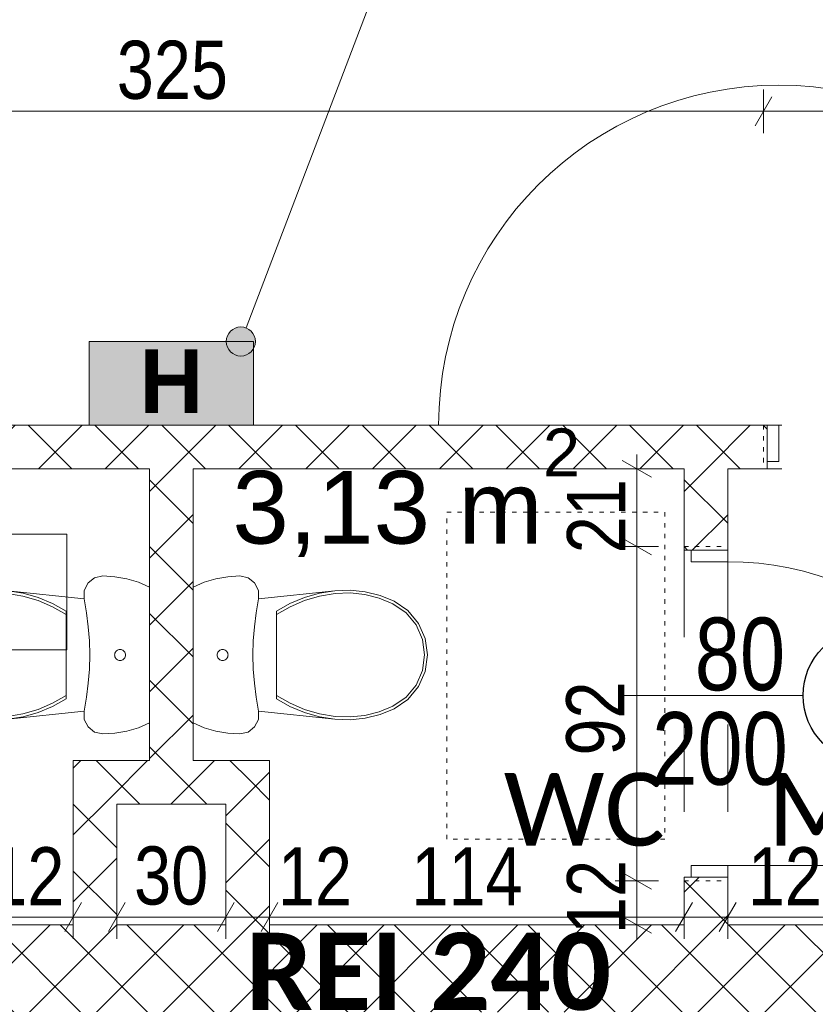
# Model space of a CAD drawing. Header units: centimetres. Extents: x 18292 to 3593338517, y 11794 to 62103.
# Tile 116 of 147: x 1796684198 to 1796684417, y 56261 to 56532. Entities that reach past the tile are written whole.
import ezdxf

# ---------------------------------------------------------------- set-up
doc = ezdxf.new("R2010")
doc.units = ezdxf.units.CM
doc.header["$MEASUREMENT"] = 0
doc.linetypes.add('Kreski-Szerokie', pattern=[3, 1.2, -1.8])
doc.linetypes.add('Przerywana', pattern=[48, 24, -24])
for name, color, linetype in [('499-Wymiary i opisy', 7, 'Continuous'), ('__PROJEKTOWANE', 7, 'Continuous'), ('MF_OKNA', 7, 'Continuous'), ('MF_WIDOK', 7, 'Continuous')]:
    doc.layers.add(name, color=color, linetype=linetype)
doc.styles.add('GENERATED_STYLE_2', font='txt')
doc.styles.add('GENERATED_STYLE_4', font='txt')
doc.styles.add('GENERATED_STYLE_6', font='txt')
doc.styles.add('GENERATED_STYLE_7', font='txt')
doc.styles.add('GENERATED_STYLE_8', font='txt')
doc.dimstyles.new('GENERATED_STYLE__1', dxfattribs={"dimtxt": 16, "dimasz": 6.08, "dimexe": 0.18, "dimexo": 0.0625, "dimgap": 0.09, "dimtad": 1, "dimtih": 1, "dimtoh": 1, "dimdec": 0, "dimzin": 0, "dimdsep": 46, "dimtxsty": 'GENERATED_STYLE_4', "dimblk": 'ARROWHEAD_2', "dimblk1": 'ARROWHEAD_2', "dimblk2": 'ARROWHEAD_2', "dimcen": 0.09, "dimse1": 1, "dimse2": 1, "dimclrd": 7, "dimclre": 7, "dimclrt": 7, "dimadec": 0, "dimazin": 0, "dimtfac": 1, "dimtdec": 4, "dimtmove": 0, "dimatfit": 3, "dimfxl": 0, "dimtolj": 1, "dimtzin": 0, "dimarcsym": 0})
doc.dimstyles.new('GENERATED_STYLE__2', dxfattribs={"dimtxt": 16, "dimasz": 6.08, "dimexe": 0.18, "dimexo": 0.0625, "dimgap": 0.09, "dimtad": 1, "dimtih": 1, "dimtoh": 1, "dimdec": 0, "dimzin": 0, "dimdsep": 46, "dimtxsty": 'GENERATED_STYLE_4', "dimblk": 'ARROWHEAD_2', "dimblk1": 'ARROWHEAD_2', "dimblk2": 'ARROWHEAD_2', "dimcen": 0.09, "dimse1": 1, "dimse2": 1, "dimclrd": 7, "dimclre": 7, "dimclrt": 7, "dimadec": 0, "dimazin": 0, "dimtfac": 1, "dimtdec": 4, "dimtmove": 2, "dimatfit": 3, "dimfxl": 0, "dimtolj": 1, "dimtzin": 0, "dimarcsym": 0})
doc.dimstyles.new('GENERATED_STYLE__3', dxfattribs={"dimtxt": 16, "dimasz": 6.08, "dimexe": 0.18, "dimexo": 0.0625, "dimgap": 0.09, "dimtad": 1, "dimdec": 0, "dimzin": 0, "dimdsep": 46, "dimtxsty": 'GENERATED_STYLE_4', "dimblk": 'ARROWHEAD_2', "dimblk1": 'ARROWHEAD_2', "dimblk2": 'ARROWHEAD_2', "dimcen": 0.09, "dimse1": 1, "dimse2": 1, "dimclrd": 7, "dimclre": 7, "dimclrt": 7, "dimadec": 0, "dimazin": 0, "dimtfac": 1, "dimtdec": 4, "dimtmove": 2, "dimatfit": 3, "dimfxl": 0, "dimtolj": 1, "dimtzin": 0, "dimarcsym": 0})
pattern_1 = [(45, (1801523908.342, 3898003.605), (-9.192387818, 9.192387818), []), (135, (1801523908.342, 3898003.605), (9.192387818, 9.192387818), [])]

# ---------------------------------------------------------------- blocks, each defined once
blk = doc.blocks.new('Drzwi metalowe 21')
at = {"layer": '__PROJEKTOWANE', "color": 150, "linetype": 'Continuous', "lineweight": 13}
for p, q in [((-50, 0), (-54.3, 0)), ((-50, 0), (-54.3, 0)), ((-50, 0), (-50, -10)), ((-50, 0), (-50, -10)), ((50, 0), (50, -10)), ((50, 0), (50, -10)), ((50, 0), (54.3, 0)), ((50, 0), (54.3, 0)), ((-50, -10), (-50, -12)), ((-50, -10), (-50, -12)), ((50, -10), (50, -12)), ((50, -10), (50, -12)), ((-50, -12), (-54.3, -12)), ((-50, -12), (-54.3, -12)), ((50, -12), (54.3, -12)), ((50, -12), (54.3, -12))]:
    blk.add_line(p, q, dxfattribs=at)
at = {"layer": '__PROJEKTOWANE', "color": 7, "linetype": 'Przerywana', "lineweight": 13}
for p, q in [((-50, 0), (50, 0)), ((-50, -12), (50, -12))]:
    blk.add_line(p, q, dxfattribs=at)
at = {"layer": '__PROJEKTOWANE', "color": 7, "linetype": 'Continuous', "lineweight": 15}
for p, q in [((-46.8, 0), (-50, 0)), ((-50, 0), (-50, -10)), ((-46.8, -10), (-46.8, 0)), ((50, 0), (46.8, 0)), ((46.8, 0), (46.8, -10)), ((50, -10), (50, 0)), ((-50, -10), (-46.8, -10)), ((46.8, -10), (50, -10))]:
    blk.add_line(p, q, dxfattribs=at)
at = {"layer": '__PROJEKTOWANE', "color": 7, "linetype": 'Continuous', "lineweight": 13}
blk.add_line((46.8, 0), (140.4, 0), dxfattribs=at)
blk.add_arc((46.8, 0), 93.6, 0, 180, dxfattribs=at)
blk = doc.blocks.new('Drzwi metalowe 21_3')
at = {"layer": '__PROJEKTOWANE', "color": 7, "linetype": 'Continuous', "lineweight": 13}
blk.add_line((41.8, 0), (41.8, 83.6), dxfattribs=at)
at = {"layer": '__PROJEKTOWANE', "color": 150, "linetype": 'Continuous', "lineweight": 13}
for p, q in [((-45, 0), (-49.3, 0)), ((-45, 0), (-49.3, 0)), ((-45, 0), (-45, -10)), ((-45, 0), (-45, -10)), ((45, 0), (45, -10)), ((45, 0), (45, -10)), ((45, 0), (49.3, 0)), ((45, 0), (49.3, 0)), ((-45, -10), (-45, -12)), ((-45, -10), (-45, -12)), ((45, -10), (45, -12)), ((45, -10), (45, -12)), ((-45, -12), (-49.3, -12)), ((-45, -12), (-49.3, -12)), ((45, -12), (49.3, -12)), ((45, -12), (49.3, -12))]:
    blk.add_line(p, q, dxfattribs=at)
at = {"layer": '__PROJEKTOWANE', "color": 7, "linetype": 'Przerywana', "lineweight": 13}
for p, q in [((-45, 0), (45, 0)), ((-45, -12), (45, -12))]:
    blk.add_line(p, q, dxfattribs=at)
at = {"layer": '__PROJEKTOWANE', "color": 7, "linetype": 'Continuous', "lineweight": 15}
for p, q in [((-41.8, 0), (-45, 0)), ((-45, 0), (-45, -10)), ((-41.8, -10), (-41.8, 0)), ((45, 0), (41.8, 0)), ((41.8, 0), (41.8, -10)), ((45, -10), (45, 0)), ((-45, -10), (-41.8, -10)), ((41.8, -10), (45, -10))]:
    blk.add_line(p, q, dxfattribs=at)
at = {"layer": '__PROJEKTOWANE', "color": 7, "linetype": 'Continuous', "lineweight": 13}
blk.add_arc((41.8, 0), 83.6, 90, 180, dxfattribs=at)
blk = doc.blocks.new('WC 1 LT 65')
at = {"layer": '__PROJEKTOWANE', "color": 5, "linetype": 'Continuous', "lineweight": 13}
for p, q in [((-18.68, 64.5), (-20.01, 61.45)), ((18.68, 64.5), (-18.68, 64.5)), ((20.01, 61.45), (18.68, 64.5)), ((-20.01, 61.45), (-20.97, 58.26)), ((20.97, 58.26), (20.01, 61.45)), ((-20.97, 58.26), (-21.55, 54.98)), ((-1.41, 56.91), (-1.48, 56.66)), ((-1.3, 57.15), (-1.41, 56.91)), ((-1.15, 57.36), (-1.3, 57.15)), ((-0.96, 57.55), (-1.15, 57.36)), ((-0.75, 57.7), (-0.96, 57.55)), ((-0.51, 57.81), (-0.75, 57.7)), ((-0.26, 57.88), (-0.51, 57.81)), ((0, 57.9), (-0.26, 57.88)), ((0.26, 57.88), (0, 57.9)), ((0.51, 57.81), (0.26, 57.88)), ((0.75, 57.7), (0.51, 57.81)), ((0.96, 57.55), (0.75, 57.7)), ((1.15, 57.36), (0.96, 57.55)), ((1.3, 57.15), (1.15, 57.36)), ((1.41, 56.91), (1.3, 57.15)), ((1.48, 56.66), (1.41, 56.91)), ((21.55, 54.98), (20.97, 58.26)), ((-21.55, 54.98), (-21.75, 51.65)), ((-1.48, 56.66), (-1.5, 56.4)), ((-1.5, 56.4), (-1.48, 56.14)), ((-1.48, 56.14), (-1.41, 55.89)), ((-1.41, 55.89), (-1.3, 55.65)), ((-1.3, 55.65), (-1.15, 55.44)), ((-1.15, 55.44), (-0.96, 55.25)), ((-0.96, 55.25), (-0.75, 55.1)), ((-0.75, 55.1), (-0.51, 54.99)), ((-0.51, 54.99), (-0.26, 54.92)), ((-0.26, 54.92), (0, 54.9)), ((0, 54.9), (0.26, 54.92)), ((0.26, 54.92), (0.51, 54.99)), ((0.51, 54.99), (0.75, 55.1)), ((0.75, 55.1), (0.96, 55.25)), ((0.96, 55.25), (1.15, 55.44)), ((1.15, 55.44), (1.3, 55.65)), ((1.3, 55.65), (1.41, 55.89)), ((1.41, 55.89), (1.48, 56.14)), ((1.5, 56.4), (1.48, 56.66)), ((1.48, 56.14), (1.5, 56.4)), ((21.75, 51.65), (21.55, 54.98)), ((-21.75, 51.65), (-21.24, 49.4)), ((21.24, 49.4), (21.75, 51.65)), ((-21.24, 49.4), (-19.82, 47.58)), ((19.82, 47.58), (21.24, 49.4)), ((-19.82, 47.58), (-17.76, 46.55)), ((-17.76, 46.55), (-15.45, 46.5)), ((-15.45, 46.5), (-17.7, 25.5)), ((-15.45, 46.5), (-11.62, 47.18)), ((-11.62, 47.18), (-7.76, 47.66)), ((-7.76, 47.66), (-3.89, 47.96)), ((-3.89, 47.96), (0, 48.05)), ((0, 48.05), (3.89, 47.96)), ((3.89, 47.96), (7.76, 47.66)), ((7.76, 47.66), (11.62, 47.18)), ((11.62, 47.18), (15.45, 46.5)), ((15.45, 46.5), (17.76, 46.55)), ((17.7, 25.5), (15.45, 46.5)), ((17.76, 46.55), (19.82, 47.58)), ((-12.07, 41.6), (-14.16, 37.85)), ((-11.12, 41.6), (-13.28, 37.84)), ((12.07, 41.6), (-12.07, 41.6)), ((13.28, 37.84), (11.12, 41.6)), ((14.16, 37.85), (12.07, 41.6)), ((-14.16, 37.85), (-15.81, 33.88)), ((-13.28, 37.84), (-14.98, 33.85)), ((14.98, 33.85), (13.28, 37.84)), ((15.81, 33.88), (14.16, 37.85)), ((-15.81, 33.88), (-17, 29.74)), ((-14.98, 33.85), (-16.19, 29.69)), ((16.19, 29.69), (14.98, 33.85)), ((17, 29.74), (15.81, 33.88)), ((-17, 29.74), (-17.7, 25.5)), ((-16.19, 29.69), (-16.91, 25.42)), ((16.91, 25.42), (16.19, 29.69)), ((17.7, 25.5), (17, 29.74)), ((-17.7, 25.5), (-17.85, 21.3)), ((-16.91, 25.42), (-17.06, 21.33)), ((17.06, 21.33), (16.91, 25.42)), ((17.85, 21.3), (17.7, 25.5)), ((-17.85, 21.3), (-17.41, 17.13)), ((-17.06, 21.33), (-16.62, 17.27)), ((16.62, 17.27), (17.06, 21.33)), ((17.41, 17.13), (17.85, 21.3)), ((-17.41, 17.13), (-16.38, 13.06)), ((-16.62, 17.27), (-15.62, 13.3)), ((15.62, 13.3), (16.62, 17.27)), ((16.38, 13.06), (17.41, 17.13)), ((-16.38, 13.06), (-14.78, 9.17)), ((-15.62, 13.3), (-14.07, 9.52)), ((14.07, 9.52), (15.62, 13.3)), ((14.78, 9.17), (16.38, 13.06)), ((-14.78, 9.17), (-12.21, 5.4)), ((-14.07, 9.52), (-11.62, 5.93)), ((11.62, 5.93), (14.07, 9.52)), ((12.21, 5.4), (14.78, 9.17)), ((-11.62, 5.93), (-8.28, 3.15)), ((8.28, 3.15), (11.62, 5.93)), ((-12.21, 5.4), (-8.7, 2.48)), ((-8.28, 3.15), (-4.3, 1.4)), ((4.3, 1.4), (8.28, 3.15)), ((8.7, 2.48), (12.21, 5.4)), ((-8.7, 2.48), (-4.52, 0.63)), ((-4.52, 0.63), (0, 0)), ((-4.3, 1.4), (0, 0.8)), ((0, 0.8), (4.3, 1.4)), ((0, 0), (4.52, 0.63)), ((4.52, 0.63), (8.7, 2.48))]:
    blk.add_line(p, q, dxfattribs=at)
blk = doc.blocks.new('*D682', base_point=(1801523908.34, 3898003.61))
at = {"layer": '499-Wymiary i opisy', "color": 7, "linetype": 'Continuous', "lineweight": 13}
for p, q in [((1796684077.85, 56500.91), (1796684077.85, 56512.91)), ((1796684403, 56500.91), (1796684403, 56512.91)), ((1796684080.16, 56510.91), (1796684075.54, 56502.91)), ((1796684405.3, 56510.91), (1796684400.69, 56502.91)), ((1796684077.85, 56506.91), (1796684403, 56506.91))]:
    blk.add_line(p, q, dxfattribs=at)
at = {"layer": '499-Wymiary i opisy', "color": 7, "lineweight": 13, "insert": (1796684225.06, 56510.11), "char_height": 16, "attachment_point": 7, "style": 'GENERATED_STYLE_4'}
blk.add_mtext('\\A1;{\\pql;\\fArial Narrow|b0|i0|c238|p34;325}', dxfattribs=at)
blk = doc.blocks.new('ARROWHEAD_2')
at = {"color": 0, "linetype": 'Continuous', "lineweight": 0}
for p, q in [((-0.378, -0.655), (0.378, 0.655)), ((0, 0), (-1, 0))]:
    blk.add_line(p, q, dxfattribs=at)
blk = doc.blocks.new('*D683', base_point=(1801523908.34, 3898003.61))
at = {"layer": '499-Wymiary i opisy', "color": 7, "linetype": 'Continuous', "lineweight": 13}
for p, q in [((1796684403, 56500.91), (1796684403, 56512.91)), ((1796684505, 56500.91), (1796684505, 56512.91)), ((1796684405.3, 56510.91), (1796684400.69, 56502.91)), ((1796684507.3, 56510.91), (1796684502.69, 56502.91)), ((1796684403, 56506.91), (1796684505, 56506.91))]:
    blk.add_line(p, q, dxfattribs=at)
at = {"layer": '499-Wymiary i opisy', "color": 7, "lineweight": 13, "char_height": 16, "attachment_point": 7, "style": 'GENERATED_STYLE_4'}
for s, insert in [('\\A1;{\\pql;\\fArial Narrow|b0|i0|c238|p34;102}', (1796684428.4, 56510.11)), ('\\A1;{\\pql;\\fArial Narrow|b0|i0|c238|p34;23}', (1796684482.2, 56510.11))]:
    blk.add_mtext(s, dxfattribs=dict(at, insert=insert))
blk = doc.blocks.new('*D726', base_point=(1801523908.34, 3898003.61))
at = {"layer": '499-Wymiary i opisy', "color": 7, "linetype": 'Continuous', "lineweight": 13}
for p, q in [((1796684098.99, 56279.15), (1796684098.99, 56291.15)), ((1796684213.06, 56279.15), (1796684213.06, 56291.15)), ((1796684101.3, 56289.15), (1796684096.68, 56281.15)), ((1796684215.37, 56289.15), (1796684210.75, 56281.15)), ((1796684098.99, 56285.15), (1796684213.06, 56285.15))]:
    blk.add_line(p, q, dxfattribs=at)
at = {"layer": '499-Wymiary i opisy', "color": 7, "lineweight": 13, "char_height": 16, "attachment_point": 7, "style": 'GENERATED_STYLE_4'}
for s, insert in [('\\A1;{\\pql;\\fArial Narrow|b0|i0|c238|p34;114}', (1796684130.42, 56288.35)), ('\\A1;{\\pql;\\fArial Narrow|b0|i0|c238|p34;12}', (1796684190.26, 56288.35))]:
    blk.add_mtext(s, dxfattribs=dict(at, insert=insert))
blk = doc.blocks.new('*D727', base_point=(1801523908.34, 3898003.61))
at = {"layer": '499-Wymiary i opisy', "color": 7, "linetype": 'Continuous', "lineweight": 13}
for p, q in [((1796684213.06, 56279.15), (1796684213.06, 56291.15)), ((1796684225.06, 56279.15), (1796684225.06, 56291.15)), ((1796684215.37, 56289.15), (1796684210.75, 56281.15)), ((1796684227.37, 56289.15), (1796684222.75, 56281.15)), ((1796684213.06, 56285.15), (1796684225.06, 56285.15))]:
    blk.add_line(p, q, dxfattribs=at)
blk = doc.blocks.new('*D728', base_point=(1801523908.34, 3898003.61))
at = {"layer": '499-Wymiary i opisy', "color": 7, "linetype": 'Continuous', "lineweight": 13}
for p, q in [((1796684225.06, 56279.15), (1796684225.06, 56291.15)), ((1796684255.06, 56279.15), (1796684255.06, 56291.15)), ((1796684227.37, 56289.15), (1796684222.75, 56281.15)), ((1796684257.37, 56289.15), (1796684252.75, 56281.15)), ((1796684225.06, 56285.15), (1796684255.06, 56285.15))]:
    blk.add_line(p, q, dxfattribs=at)
at = {"layer": '499-Wymiary i opisy', "color": 7, "lineweight": 13, "insert": (1796684229.82, 56288.35), "char_height": 16, "attachment_point": 7, "style": 'GENERATED_STYLE_4'}
blk.add_mtext('\\A1;{\\pql;\\fArial Narrow|b0|i0|c238|p34;30}', dxfattribs=at)
blk = doc.blocks.new('*D729', base_point=(1801523908.34, 3898003.61))
at = {"layer": '499-Wymiary i opisy', "color": 7, "linetype": 'Continuous', "lineweight": 13}
for p, q in [((1796684255.06, 56279.15), (1796684255.06, 56291.15)), ((1796684257.37, 56289.15), (1796684252.75, 56281.15)), ((1796684255.06, 56285.15), (1796684267.06, 56285.15))]:
    blk.add_line(p, q, dxfattribs=at)
blk = doc.blocks.new('*D730', base_point=(1801523908.34, 3898003.61))
at = {"layer": '499-Wymiary i opisy', "color": 7, "linetype": 'Continuous', "lineweight": 13}
for p, q in [((1796684267.06, 56279.15), (1796684267.06, 56291.15)), ((1796684257.37, 56289.15), (1796684252.75, 56281.15)), ((1796684269.37, 56289.15), (1796684264.75, 56281.15)), ((1796684255.06, 56285.15), (1796684267.06, 56285.15))]:
    blk.add_line(p, q, dxfattribs=at)
blk = doc.blocks.new('*D731', base_point=(1801523908.34, 3898003.61))
at = {"layer": '499-Wymiary i opisy', "color": 7, "linetype": 'Continuous', "lineweight": 13}
for p, q in [((1796684381.12, 56279.15), (1796684381.12, 56291.15)), ((1796684269.37, 56289.15), (1796684264.75, 56281.15)), ((1796684383.43, 56289.15), (1796684378.81, 56281.15)), ((1796684267.06, 56285.15), (1796684381.12, 56285.15))]:
    blk.add_line(p, q, dxfattribs=at)
at = {"layer": '499-Wymiary i opisy', "color": 7, "lineweight": 13, "char_height": 16, "attachment_point": 7, "style": 'GENERATED_STYLE_4'}
for s, insert in [('\\A1;{\\pql;\\fArial Narrow|b0|i0|c238|p34;12}', (1796684269.37, 56288.35)), ('\\A1;{\\pql;\\fArial Narrow|b0|i0|c238|p34;114}', (1796684306.11, 56288.35))]:
    blk.add_mtext(s, dxfattribs=dict(at, insert=insert))
blk = doc.blocks.new('*D732', base_point=(1801523908.34, 3898003.61))
at = {"layer": '499-Wymiary i opisy', "color": 7, "linetype": 'Continuous', "lineweight": 13}
for p, q in [((1796684381.12, 56279.15), (1796684381.12, 56291.15)), ((1796684393.12, 56279.15), (1796684393.12, 56291.15)), ((1796684383.43, 56289.15), (1796684378.81, 56281.15)), ((1796684395.43, 56289.15), (1796684390.81, 56281.15)), ((1796684381.12, 56285.15), (1796684393.12, 56285.15))]:
    blk.add_line(p, q, dxfattribs=at)
blk = doc.blocks.new('*D733', base_point=(1801523908.34, 3898003.61))
at = {"layer": '499-Wymiary i opisy', "color": 7, "linetype": 'Continuous', "lineweight": 13}
for p, q in [((1796684393.12, 56279.15), (1796684393.12, 56291.15)), ((1796684528.06, 56279.15), (1796684528.06, 56291.15)), ((1796684395.43, 56289.15), (1796684390.81, 56281.15)), ((1796684525.75, 56281.15), (1796684530.37, 56289.15)), ((1796684393.12, 56285.15), (1796684528.06, 56285.15)), ((1796684528.06, 56285.15), (1796684531.97, 56285.15))]:
    blk.add_line(p, q, dxfattribs=at)
at = {"layer": '499-Wymiary i opisy', "color": 7, "lineweight": 13, "char_height": 16, "attachment_point": 7, "style": 'GENERATED_STYLE_4'}
for s, insert in [('\\A1;{\\pql;\\fArial Narrow|b0|i0|c238|p34;12}', (1796684398.65, 56288.35)), ('\\A1;{\\pql;\\fArial Narrow|b0|i0|c238|p34;135}', (1796684445.23, 56288.35))]:
    blk.add_mtext(s, dxfattribs=dict(at, insert=insert))
blk = doc.blocks.new('*D734', base_point=(1801523908.34, 3898003.61))
at = {"layer": '499-Wymiary i opisy', "color": 7, "linetype": 'Continuous', "lineweight": 13}
for p, q in [((1796684364.13, 56297.44), (1796684372.13, 56292.82)), ((1796684374.13, 56295.13), (1796684362.13, 56295.13)), ((1796684368.13, 56282.99), (1796684368.13, 56295.13)), ((1796684364.13, 56285.3), (1796684372.13, 56280.68)), ((1796684374.13, 56282.99), (1796684362.13, 56282.99)), ((1796684368.13, 56279.08), (1796684368.13, 56282.99))]:
    blk.add_line(p, q, dxfattribs=at)
at = {"layer": '499-Wymiary i opisy', "color": 7, "lineweight": 13, "insert": (1796684364.93, 56280.48), "char_height": 16, "attachment_point": 7, "rotation": 90, "style": 'GENERATED_STYLE_4'}
blk.add_mtext('\\A1;{\\pql;\\fArial Narrow|b0|i0|c238|p34;12}', dxfattribs=at)
blk = doc.blocks.new('*D735', base_point=(1801523908.34, 3898003.61))
at = {"layer": '499-Wymiary i opisy', "color": 7, "linetype": 'Continuous', "lineweight": 13}
for p, q in [((1796684364.13, 56389.44), (1796684372.13, 56384.82)), ((1796684374.13, 56387.13), (1796684362.13, 56387.13)), ((1796684368.13, 56295.13), (1796684368.13, 56387.13)), ((1796684364.13, 56297.44), (1796684372.13, 56292.82)), ((1796684374.13, 56295.13), (1796684362.13, 56295.13))]:
    blk.add_line(p, q, dxfattribs=at)
at = {"layer": '499-Wymiary i opisy', "color": 7, "lineweight": 13, "char_height": 16, "attachment_point": 7, "rotation": 90, "style": 'GENERATED_STYLE_4'}
for s, insert in [('\\A1;{\\pql;\\fArial Narrow|b0|i0|c238|p34;21}', (1796684364.93, 56385.27)), ('\\A1;{\\pql;\\fArial Narrow|b0|i0|c238|p34;92}', (1796684364.93, 56329.59))]:
    blk.add_mtext(s, dxfattribs=dict(at, insert=insert))
blk = doc.blocks.new('*D736', base_point=(1801523908.34, 3898003.61))
at = {"layer": '499-Wymiary i opisy', "color": 7, "linetype": 'Continuous', "lineweight": 13}
for p, q in [((1796684368.13, 56408.49), (1796684368.13, 56412.41)), ((1796684372.13, 56406.18), (1796684364.13, 56410.8)), ((1796684374.13, 56408.49), (1796684362.13, 56408.49)), ((1796684368.13, 56387.13), (1796684368.13, 56408.49)), ((1796684364.13, 56389.44), (1796684372.13, 56384.82)), ((1796684374.13, 56387.13), (1796684362.13, 56387.13))]:
    blk.add_line(p, q, dxfattribs=at)

msp = doc.modelspace()

# ---------------------------------------------------------------- hatches: boundary and pattern name
at = {"layer": '__PROJEKTOWANE', "linetype": 'Continuous', "lineweight": 13}
msp.add_hatch(color=150, dxfattribs=at).paths.add_polyline_path([(1796684255.18, 56443.56), (1796684255.49, 56442.03), (1796684256.36, 56440.73), (1796684257.65, 56439.87), (1796684259.18, 56439.56), (1796684260.72, 56439.87), (1796684262.01, 56440.73), (1796684262.88, 56442.03), (1796684263.18, 56443.56), (1796684262.88, 56445.09), (1796684262.01, 56446.39), (1796684260.72, 56447.26), (1796684259.18, 56447.56), (1796684257.65, 56447.26), (1796684256.36, 56446.39), (1796684255.49, 56445.09)])
at = {"layer": '__PROJEKTOWANE', "linetype": 'Continuous', "lineweight": 0, "true_color": 0x3f0000}
msp.add_hatch(color=18, dxfattribs=at).paths.add_polyline_path([(1796684217.43, 56443.56), (1796684262.69, 56443.56), (1796684262.69, 56420.49), (1796684217.43, 56420.49)])
at = {"layer": '__PROJEKTOWANE', "linetype": 'Continuous', "lineweight": 0, "true_color": 0x000000}
h = msp.add_hatch(dxfattribs=at)
h.set_pattern_fill('Concrete_Block_000c', color=18, style=0, pattern_type=2)
h.set_pattern_definition(pattern_1)
h.paths.add_polyline_path([(1796684076.85, 56420.49), (1796684076.85, 56408.49), (1796684404, 56408.49), (1796684404, 56420.49)])
h = msp.add_hatch(dxfattribs=at)
h.set_pattern_fill('Concrete_Block_000c', color=18, style=0, pattern_type=2)
h.set_pattern_definition(pattern_1)
h.paths.add_polyline_path([(1796684246.06, 56328.21), (1796684246.06, 56408.49), (1796684234.06, 56408.49), (1796684234.06, 56328.21)])
h = msp.add_hatch(dxfattribs=at)
h.set_pattern_fill('Concrete_Block_000c', color=18, style=0, pattern_type=2)
h.set_pattern_definition(pattern_1)
h.paths.add_polyline_path([(1796684393.12, 56408.49), (1796684381.12, 56408.49), (1796684381.12, 56386.13), (1796684393.12, 56386.13)])
h = msp.add_hatch(dxfattribs=at)
h.set_pattern_fill('Concrete_Block_000c', color=18, style=0, pattern_type=2)
h.set_pattern_definition(pattern_1)
h.paths.add_polyline_path([(1796684225.06, 56316.21), (1796684255.06, 56316.21), (1796684267.06, 56328.21), (1796684213.06, 56328.21)])
h = msp.add_hatch(dxfattribs=at)
h.set_pattern_fill('Concrete_Block_000c', color=18, style=0, pattern_type=2)
h.set_pattern_definition(pattern_1)
h.paths.add_polyline_path([(1796684225.06, 56282.99), (1796684225.06, 56316.21), (1796684213.06, 56328.21), (1796684213.06, 56282.99)])
h = msp.add_hatch(dxfattribs=at)
h.set_pattern_fill('Concrete_Block_000c', color=18, style=0, pattern_type=2)
h.set_pattern_definition(pattern_1)
h.paths.add_polyline_path([(1796684267.06, 56282.99), (1796684267.06, 56328.21), (1796684255.06, 56316.21), (1796684255.06, 56282.99)])
h = msp.add_hatch(dxfattribs=at)
h.set_pattern_fill('Concrete_Block_000c', color=18, style=0, pattern_type=2)
h.set_pattern_definition(pattern_1)
h.paths.add_polyline_path([(1796684381.12, 56282.99), (1796684393.12, 56282.99), (1796684393.12, 56296.13), (1796684381.12, 56296.13)])
h = msp.add_hatch(dxfattribs=at)
h.set_pattern_fill('Concrete_Block_000c', color=18, style=0, pattern_type=2)
h.set_pattern_definition(pattern_1)
h.paths.add_polyline_path([(1796683952.06, 56258.99), (1796684528.06, 56258.99), (1796684528.06, 56282.99), (1796683952.06, 56282.99)])

# ---------------------------------------------------------------- linework, layer by layer
at = {"layer": '__PROJEKTOWANE', "color": 150, "linetype": 'Continuous', "lineweight": 13}
for p, q in [((1796684305.13, 56564.16), (1796684260.61, 56447.3)), ((1796684404, 56420.49), (1796684399.7, 56420.49)), ((1796684404, 56420.49), (1796684404, 56410.49)), ((1796684404, 56410.49), (1796684404, 56408.49)), ((1796684404, 56408.49), (1796684399.7, 56408.49)), ((1796684381.12, 56386.13), (1796684381.12, 56390.43)), ((1796684393.12, 56386.13), (1796684393.12, 56390.43)), ((1796684383.12, 56386.13), (1796684381.12, 56386.13)), ((1796684393.12, 56386.13), (1796684383.12, 56386.13)), ((1796684381.12, 56296.13), (1796684381.12, 56291.83)), ((1796684383.12, 56296.13), (1796684381.12, 56296.13)), ((1796684393.12, 56296.13), (1796684383.12, 56296.13)), ((1796684393.12, 56296.13), (1796684393.12, 56291.83))]:
    msp.add_line(p, q, dxfattribs=at)
at = {"layer": '__PROJEKTOWANE', "color": 1, "linetype": 'Continuous', "lineweight": 13, "flags": 128}
msp.add_lwpolyline([(1796684217.43, 56443.56), (1796684262.69, 56443.56), (1796684262.69, 56420.49), (1796684217.43, 56420.49)], close=True, dxfattribs=at)
at = {"layer": '__PROJEKTOWANE', "color": 150, "linetype": 'Continuous', "lineweight": 13, "flags": 128}
for points in [[(1796684404, 56420.49), (1796684076.85, 56420.49)], [(1796684098.99, 56408.49), (1796684234.06, 56408.49)], [(1796684234.06, 56408.49), (1796684234.06, 56328.21)], [(1796684246.06, 56408.49), (1796684381.12, 56408.49)], [(1796684246.06, 56328.21), (1796684246.06, 56408.49)], [(1796684381.12, 56408.49), (1796684381.12, 56386.13)], [(1796684393.12, 56408.49), (1796684404, 56408.49)], [(1796684393.12, 56386.13), (1796684393.12, 56408.49)], [(1796684234.06, 56328.21), (1796684213.06, 56328.21)], [(1796684213.06, 56328.21), (1796684213.06, 56282.99)], [(1796684267.06, 56328.21), (1796684246.06, 56328.21)], [(1796684267.06, 56282.99), (1796684267.06, 56328.21)], [(1796684225.06, 56316.21), (1796684255.06, 56316.21)], [(1796684225.06, 56282.99), (1796684225.06, 56316.21)], [(1796684255.06, 56316.21), (1796684255.06, 56282.99)], [(1796684381.12, 56296.13), (1796684381.12, 56282.99)], [(1796684393.12, 56282.99), (1796684393.12, 56296.13)], [(1796684213.06, 56282.99), (1796684098.99, 56282.99)], [(1796684255.06, 56282.99), (1796684225.06, 56282.99)], [(1796684381.12, 56282.99), (1796684267.06, 56282.99)], [(1796684528.06, 56282.99), (1796684393.12, 56282.99)]]:
    msp.add_lwpolyline(points, dxfattribs=at)
at = {"layer": '__PROJEKTOWANE', "color": 7, "linetype": 'Kreski-Szerokie', "lineweight": 13, "flags": 128}
for points in [[(1796684403, 56420.49), (1796684403, 56408.49)], [(1796684381.12, 56387.13), (1796684393.12, 56387.13)], [(1796684381.12, 56295.13), (1796684393.12, 56295.13)]]:
    msp.add_lwpolyline(points, dxfattribs=at)
msp.add_lwpolyline([(1796684315.82, 56306.59), (1796684315.82, 56396.59), (1796684375.82, 56396.59), (1796684375.82, 56306.59)], close=True, dxfattribs=at)
at = {"layer": '__PROJEKTOWANE', "color": 150, "linetype": 'Continuous', "lineweight": 13}
msp.add_circle((1796684259.18, 56443.56), 4, dxfattribs=at)
at = {"layer": '__PROJEKTOWANE', "color": 7, "linetype": 'Continuous', "lineweight": 25}
msp.add_circle((1796684432.37, 56346.13), 18.52, dxfattribs=at)
at = {"layer": 'MF_OKNA', "color": 7, "linetype": 'Continuous', "lineweight": 13}
msp.add_line((1796684363.6, 56346.13), (1796684413.85, 56346.13), dxfattribs=at)
at = {"layer": 'MF_WIDOK', "color": 5, "linetype": 'Continuous', "lineweight": 15, "flags": 128}
msp.add_lwpolyline([(1796684113, 56390.54), (1796684211.34, 56390.54), (1796684211.34, 56358.65), (1796684113, 56358.65)], close=True, dxfattribs=at)

# ---------------------------------------------------------------- block references
at = {"layer": '__PROJEKTOWANE', "color": 5, "linetype": 'Continuous', "lineweight": 13, "xscale": -1, "zscale": 100}
msp.add_blockref('Drzwi metalowe 21', (1796684454, 56420.49), dxfattribs=at)
at = {"layer": '__PROJEKTOWANE', "color": 5, "linetype": 'Continuous', "lineweight": 13, "zscale": 100, "rotation": 270}
for name, p in [('Drzwi metalowe 21_3', (1796684393.12, 56341.13)), ('WC 1 LT 65', (1796684169.56, 56357.27))]:
    msp.add_blockref(name, p, dxfattribs=at)
at = {"layer": '__PROJEKTOWANE', "color": 5, "linetype": 'Continuous', "lineweight": 13, "xscale": -1, "zscale": 100, "rotation": 90}
msp.add_blockref('WC 1 LT 65', (1796684310.56, 56357.27), dxfattribs=at)

# ---------------------------------------------------------------- texts
at = {"layer": '__PROJEKTOWANE', "color": 150, "linetype": 'Continuous', "lineweight": 13, "insert": (1796684028.12, 56534.01), "char_height": 20, "attachment_point": 7, "line_spacing_factor": 0.931279, "style": 'GENERATED_STYLE_7'}
msp.add_mtext('\\A1;{\\pql;\\fCalibri Light|b0|i0|c238|p34;hydrant wg projektu \\P\\pql;\\fCalibri Light|b0|i0|c238|p34;instalacji sanitarnych}', dxfattribs=at)
at = {"layer": '__PROJEKTOWANE', "color": 7, "linetype": 'Continuous', "lineweight": 13, "insert": (1796684240.06, 56432.63), "char_height": 17.5, "attachment_point": 5, "style": 'GENERATED_STYLE_6'}
msp.add_mtext('\\A1;{\\pqc;\\fArial|b1|i0|c238|p38;H}', dxfattribs=at)
at = {"layer": '__PROJEKTOWANE', "color": 150, "lineweight": 13, "insert": (1796684256.86, 56384.21), "char_height": 20, "attachment_point": 7, "style": 'GENERATED_STYLE_2'}
msp.add_mtext('{\\fArial|b0|i0|c238|p38;3,13 m{\\H0.66x;\\S2^  ;}}', dxfattribs=at)
at = {"layer": '__PROJEKTOWANE', "color": 150, "linetype": 'Continuous', "lineweight": 13, "insert": (1796684331.5, 56299.81), "char_height": 20, "attachment_point": 7, "style": 'GENERATED_STYLE_7'}
msp.add_mtext('\\A1;{\\pql;\\fCalibri Light|b0|i0|c238|p34;WC    MĘSKIE}', dxfattribs=at)
at = {"layer": '__PROJEKTOWANE', "color": 1, "linetype": 'Continuous', "lineweight": 13, "insert": (1796684260.59, 56259.33), "char_height": 21.2625, "attachment_point": 7, "style": 'GENERATED_STYLE_8'}
msp.add_mtext('\\A1;{\\pql;\\fCalibri Light|b1|i0|c238|p34;REI 240}', dxfattribs=at)
at = {"layer": 'MF_OKNA', "color": 7, "linetype": 'Continuous', "lineweight": 13, "char_height": 20, "attachment_point": 4, "style": 'GENERATED_STYLE_2'}
for s, insert in [('\\A1;{\\W0.800000x;\\pql;\\fArial|b0|i0|c238|p38;80}', (1796684384.07, 56357.41)), ('\\A1;{\\W0.800000x;\\pql;\\fArial|b0|i0|c238|p38;200}', (1796684372.36, 56331.4))]:
    msp.add_mtext(s, dxfattribs=dict(at, insert=insert))

# ---------------------------------------------------------------- dimensions: what is measured, and where the dimension line sits
at = {"layer": '499-Wymiary i opisy', "color": 7, "linetype": 'Continuous', "lineweight": 13}
for base, p1, p2, dimstyle, picture, middle in [((1796684403, 56506.91), (1796684077.85, 56420.49), (1796684403, 56420.49), 'GENERATED_STYLE__1', '*D682', (1796684243.36, 56518.11)), ((1796684505, 56506.91), (1796684403, 56420.49), (1796684505, 56420.49), 'GENERATED_STYLE__1', '*D683', (1796684446.69, 56518.11)), ((1796684213.06, 56285.15), (1796684098.99, 56282.99), (1796684213.06, 56282.99), 'GENERATED_STYLE__1', '*D726', (1796684148.72, 56296.35)), ((1796684255.06, 56285.15), (1796684225.06, 56282.99), (1796684255.06, 56282.99), 'GENERATED_STYLE__1', '*D728', (1796684242.01, 56296.35)), ((1796684381.12, 56285.15), (1796684267.06, 56296.6), (1796684381.12, 56282.99), 'GENERATED_STYLE__2', '*D731', (1796684324.41, 56296.35)), ((1796684528.06, 56285.15), (1796684393.12, 56282.99), (1796684528.06, 56282.99), 'GENERATED_STYLE__1', '*D733', (1796684463.53, 56296.35)), ((1796684225.06, 56285.15), (1796684213.06, 56282.99), (1796684225.06, 56282.99), 'GENERATED_STYLE__1', '*D727', (1796684202.46, 56296.35)), ((1796684255.05622411, 56285.14753919), (1796684255.05622411, 56282.99378463), (1796684255.05622411, 56296.60149307), 'GENERATED_STYLE__1', '*D729', (1796684256.0350399, 56296.34753924)), ((1796684267.06, 56285.15), (1796684255.06, 56296.6), (1796684267.06, 56296.6), 'GENERATED_STYLE__1', '*D730', (1796684281.57, 56296.35)), ((1796684393.12, 56285.15), (1796684381.12, 56282.99), (1796684393.12, 56282.99), 'GENERATED_STYLE__2', '*D732', (1796684410.84, 56296.35))]:
    dim = msp.add_linear_dim(base=base, p1=p1, p2=p2, dimstyle=dimstyle, dxfattribs=at)
    dim.commit()
    dim.dimension.update_dxf_attribs({"geometry": picture, "text_midpoint": middle, "dimtype": 160})
for base, p1, p2, picture, middle in [((1796684368.13, 56408.49), (1796684381.12, 56387.13), (1796684381.12, 56408.49), '*D736', (1796684356.93, 56397.47)), ((1796684368.13, 56387.13), (1796684381.12, 56295.13), (1796684381.12, 56387.13), '*D735', (1796684356.93, 56341.79)), ((1796684368.13, 56295.13), (1796684381.12, 56282.99), (1796684381.12, 56295.13), '*D734', (1796684356.93, 56292.68))]:
    dim = msp.add_linear_dim(base=base, p1=p1, p2=p2, angle=90, dimstyle='GENERATED_STYLE__3', dxfattribs=at)
    dim.commit()
    dim.dimension.update_dxf_attribs({"geometry": picture, "text_midpoint": middle, "dimtype": 160, "text_rotation": 90})

doc.saveas('drawing.dxf')
